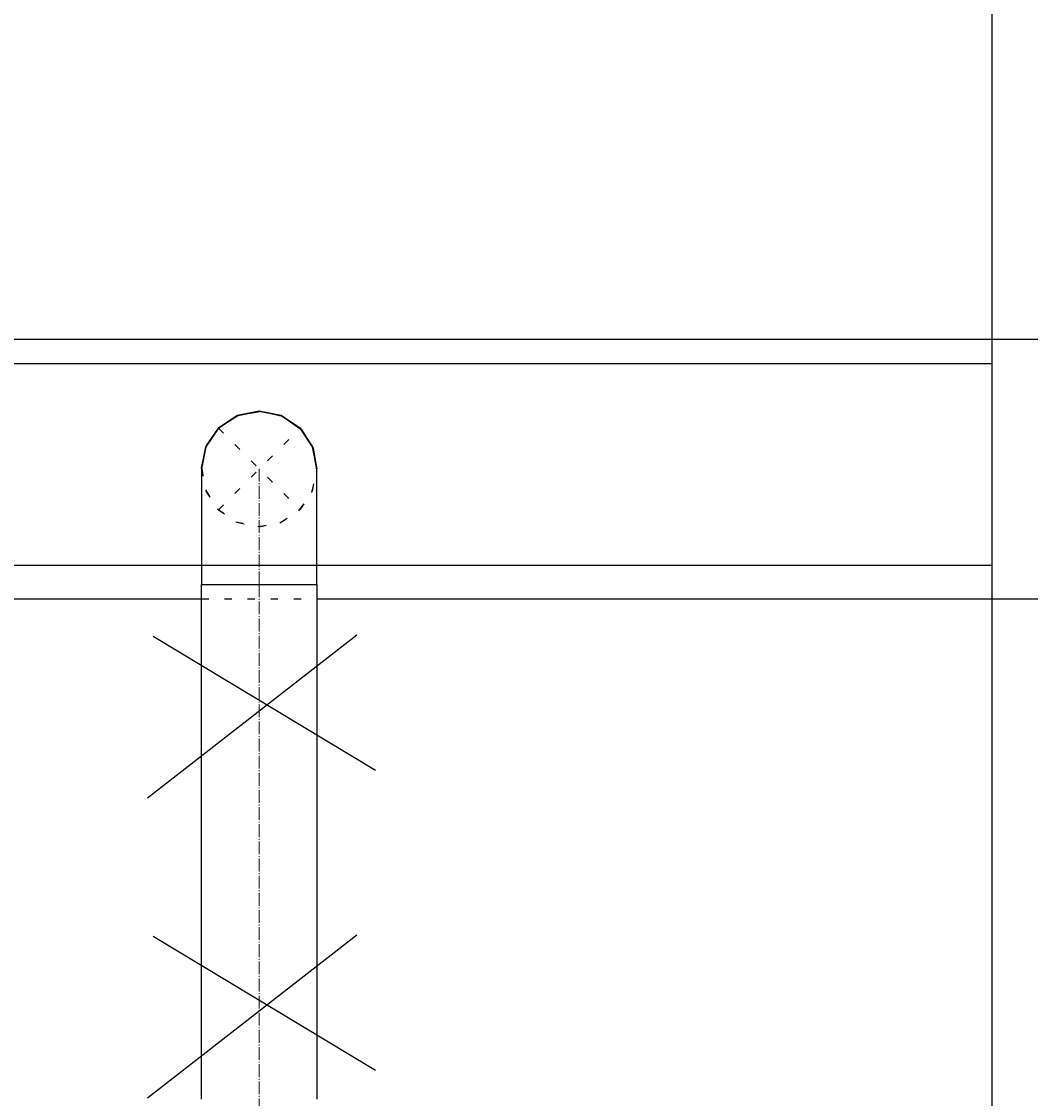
# Model space of a CAD drawing. Header units: centimetres. Extents: x -149939 to 48626, y -46000 to 152985.
# Tile 68 of 256: x -49002 to -47254, y 50405 to 52271. Entities that reach past the tile are written whole.
import ezdxf

# ---------------------------------------------------------------- set-up
doc = ezdxf.new("R2010")
doc.units = ezdxf.units.CM
doc.header["$LTSCALE"] = 50
doc.header["$PDMODE"] = 35
doc.header["$PDSIZE"] = 0.1
for name, pattern in [('CADVENT_CENTERLINE', [9.9, 7.4, -1, 0.5, -1]), ('CADVENT_HIDDEN', [0.8, 0.25, -0.55]), ('Kondygnacja  -0_5$0$HIDDEN', [9.525, 6.35, -3.175]), ('Kondygnacja  -0_5$0$HIDDEN2', [4.7625, 3.175, -1.5875])]:
    doc.linetypes.add(name, pattern=pattern)
doc.layers.get('0').update_dxf_attribs({"color": 8})
doc.layers.get('DEFPOINTS').update_dxf_attribs({"color": 8})
doc.layers.add('bgde-nawiewCEN', color=7, linetype='Continuous', lineweight=13)
doc.layers.add('Kondygnacja  -0_5$0$ARCH_INFO_WYMIARY', color=8, linetype='Continuous', lineweight=9)
for name, color, linetype in [('bgde-nawiewDETAILS', 1, 'Continuous'), ('bgde-nawiewEXP', 7, 'Continuous'), ('bgde-nawiewHIDDEN', 250, 'Continuous'), ('IS_zmiany 2024', 1, 'Continuous'), ('Kondygnacja  -0_5$0$ARCH_KONSTR_POWYŻEJ RZUTU', 8, 'Kondygnacja  -0_5$0$HIDDEN'), ('Kondygnacja  -0_5$0$ARCH_KONSTR_POWYŻEJ RZUTU_IST', 8, 'Kondygnacja  -0_5$0$HIDDEN2')]:
    doc.layers.add(name, color=color, linetype=linetype)
doc.styles.add('Kondygnacja  -0_5$0$Romans', font='Romans.shx', dxfattribs={"width": 0.7})
doc.dimstyles.new('Kondygnacja  -0_5$0$Wymiary 1-100', dxfattribs={"dimtxt": 12, "dimasz": 10, "dimexe": 5, "dimexo": 0, "dimgap": 4, "dimtad": 1, "dimrnd": 0.5, "dimzin": 12, "dimdsep": 46, "dimtxsty": 'Kondygnacja  -0_5$0$Romans', "dimblk": 'Kondygnacja  -0_5$0$_Oblique', "dimcen": 10, "dimdle": 10, "dimclrt": 55, "dimazin": 0, "dimtfac": 1, "dimtmove": 1, "dimatfit": 3, "dimfxl": 8, "dimfxlon": 1, "dimtolj": 1, "dimtzin": 0, "dimarcsym": 0})

# ---------------------------------------------------------------- blocks, each defined once
blk = doc.blocks.new('Kondygnacja  -0_5$0$_Oblique')
at = {"color": 0, "linetype": 'ByBlock', "lineweight": -2}
blk.add_line((-0.5, -0.5), (0.5, 0.5), dxfattribs=at)
blk = doc.blocks.new('*D147')
at = {"layer": 'DEFPOINTS', "color": 0}
for p in [(5845, 52950), (6165.9, 52950), (-62690, 50660)]:
    blk.add_point(p, dxfattribs=at)
at = {"layer": 'Kondygnacja  -0_5$0$ARCH_INFO_WYMIARY', "color": 0, "lineweight": -2}
for p, q in [((6157.9, 52950), (6170.9, 52950)), ((6165.9, 50650), (6165.9, 52960)), ((6157.9, 50660), (6170.9, 50660))]:
    blk.add_line(p, q, dxfattribs=at)
at = {"layer": 'Kondygnacja  -0_5$0$ARCH_INFO_WYMIARY', "color": 0, "linetype": 'ByBlock', "lineweight": -2, "xscale": 10, "yscale": 10, "zscale": 10}
for p, rotation in [((6165.9, 52950), 90), ((6165.9, 50660), 270)]:
    blk.add_blockref('Kondygnacja  -0_5$0$_Oblique', p, dxfattribs=dict(at, rotation=rotation))
at = {"layer": 'Kondygnacja  -0_5$0$ARCH_INFO_WYMIARY', "color": 55, "insert": (6155.9, 51805), "char_height": 12, "attachment_point": 5, "rotation": 90, "style": 'Kondygnacja  -0_5$0$Romans'}
blk.add_mtext('\\A1;2290', dxfattribs=at)
blk = doc.blocks.new('Kondygnacja  -0_5$0$konstrukcja istniejąca -0.5')
at = {"layer": 'Kondygnacja  -0_5$0$ARCH_KONSTR_POWYŻEJ RZUTU_IST', "ltscale": 10}
blk.add_lwpolyline([(7382, 8625), (7382, 9775)], dxfattribs=at)
at = {"layer": 'Kondygnacja  -0_5$0$ARCH_KONSTR_POWYŻEJ RZUTU_IST', "ltscale": 10, "elevation": 0}
blk.add_lwpolyline([(7382, 9632.89), (6338.46, 9632.89), (6338.46, 9667.89), (7382, 9667.89)], dxfattribs=at)

msp = doc.modelspace()

# ---------------------------------------------------------------- linework, layer by layer
at = {"layer": 'bgde-nawiewCEN', "linetype": 'CADVENT_CENTERLINE', "ltscale": 0.06}
for q in [(-48590.031, 51495.952), (-48590.031, 50196.041)]:
    msp.add_line((-48590.031, 51295.952), q, dxfattribs=at)
at = {"layer": 'bgde-nawiewDETAILS', "linetype": 'CADVENT_HIDDEN'}
for p, q in [((-48660.742, 51425.241), (-48519.321, 51566.663)), ((-48660.742, 51566.663), (-48519.321, 51425.241))]:
    msp.add_line(p, q, dxfattribs=at)
at = {"layer": 'bgde-nawiewEXP', "linetype": 'Continuous'}
for points in [[(-51789.989, 51270.952), (-51789.989, 51720.952), (-42626.9, 51720.952), (-42226.9, 51595.952), (-42226.9, 51495.952), (-42626.9, 51720.952), (-42626.9, 51270.952), (-42226.9, 51395.952), (-42226.9, 51495.952), (-42626.9, 51270.952), (-43368.407, 51270.952)], [(-48679.892, 51538.003), (-48660.742, 51566.663), (-48628.3, 51588.34), (-48626.572, 51588.684)], [(-48659.941, 51566.995), (-48658.925, 51568.434), (-48625.944, 51589.281), (-48591.978, 51595.146)], [(-48623.837, 51589.228), (-48590.031, 51595.952), (-48551.763, 51588.34), (-48550.299, 51587.361)], [(-48589.23, 51595.62), (-48587.495, 51595.92), (-48549.432, 51587.339), (-48521.267, 51567.469)], [(-48547.98, 51585.812), (-48519.321, 51566.663), (-48497.643, 51534.22), (-48497.3, 51532.493)], [(-48689.999, 51498.489), (-48681.419, 51536.552), (-48661.548, 51564.716)], [(-48518.989, 51565.862), (-48517.55, 51564.846), (-48496.702, 51531.864), (-48490.838, 51497.899)], [(-48690.031, 51495.952), (-48682.419, 51534.22), (-48681.441, 51535.685)], [(-48496.756, 51529.758), (-48490.031, 51495.952)], [(-48689.999, 51498.489), (-48689.699, 51496.753)], [(-48690.031, 50403.941), (-48690.031, 51295.952), (-48490.031, 51295.952), (-48490.031, 50403.941)], [(-49440.031, 51270.952), (-48690.031, 51270.952)], [(-48490.031, 51270.952), (-46286.383, 51270.952)]]:
    msp.add_lwpolyline(points, dxfattribs=at)
msp.add_lwpolyline([(-48690.031, 51295.952), (-48490.031, 51295.952), (-48490.031, 51495.952), (-48497.643, 51534.22), (-48519.321, 51566.663), (-48551.763, 51588.34), (-48590.031, 51595.952), (-48628.3, 51588.34), (-48660.742, 51566.663), (-48682.419, 51534.22), (-48690.031, 51495.952), (-48690.031, 51334.97)], close=True, dxfattribs=at)
at = {"layer": 'bgde-nawiewHIDDEN', "linetype": 'CADVENT_HIDDEN'}
for points in [[(-48626.572, 51588.684), (-48623.837, 51589.228)], [(-48591.978, 51595.146), (-48589.23, 51595.62)], [(-48550.299, 51587.361), (-48547.98, 51585.812)], [(-48661.548, 51564.716), (-48659.941, 51566.995)], [(-48521.267, 51567.469), (-48518.989, 51565.862)], [(-48681.441, 51535.685), (-48679.892, 51538.003)], [(-48497.3, 51532.493), (-48496.756, 51529.758)], [(-48690.031, 51495.952), (-48682.419, 51457.684), (-48660.742, 51425.241), (-48628.3, 51403.564), (-48590.031, 51395.952), (-48551.763, 51403.564), (-48519.321, 51425.241), (-48497.643, 51457.684), (-48490.031, 51495.952)], [(-48689.699, 51496.753), (-48683.36, 51460.04), (-48662.513, 51427.058), (-48630.631, 51404.565), (-48592.568, 51395.984), (-48554.119, 51402.623), (-48521.137, 51423.47), (-48498.644, 51455.352), (-48490.064, 51493.415), (-48490.838, 51497.899)], [(-48690.031, 51270.952), (-48490.031, 51270.952)]]:
    msp.add_lwpolyline(points, dxfattribs=at)
at = {"layer": 'IS_zmiany 2024'}
for p, q in [((-48783.648, 50926.108), (-48420.618, 51208.613)), ((-48773.648, 51206.108), (-48388.253, 50973.792)), ((-48783.648, 50406.26), (-48420.618, 50688.765)), ((-48773.648, 50686.26), (-48388.253, 50453.944))]:
    msp.add_line(p, q, dxfattribs=at)

# ---------------------------------------------------------------- block references
at = {"layer": 'Kondygnacja  -0_5$0$ARCH_KONSTR_POWYŻEJ RZUTU', "xscale": 10, "yscale": 10, "zscale": 10}
msp.add_blockref('Kondygnacja  -0_5$0$konstrukcja istniejąca -0.5', (-121140, -45000), dxfattribs=at)

# ---------------------------------------------------------------- dimensions: what is measured, and where the dimension line sits
at = {"layer": 'Kondygnacja  -0_5$0$ARCH_INFO_WYMIARY'}
dim = msp.add_linear_dim(base=(6165.858, 52950), p1=(-62690, 50660), p2=(5845, 52950), angle=90, dimstyle='Kondygnacja  -0_5$0$Wymiary 1-100', dxfattribs=at)
dim.commit()
dim.dimension.update_dxf_attribs({"geometry": '*D147', "text_midpoint": (6155.858, 51805)})

doc.saveas('drawing.dxf')
